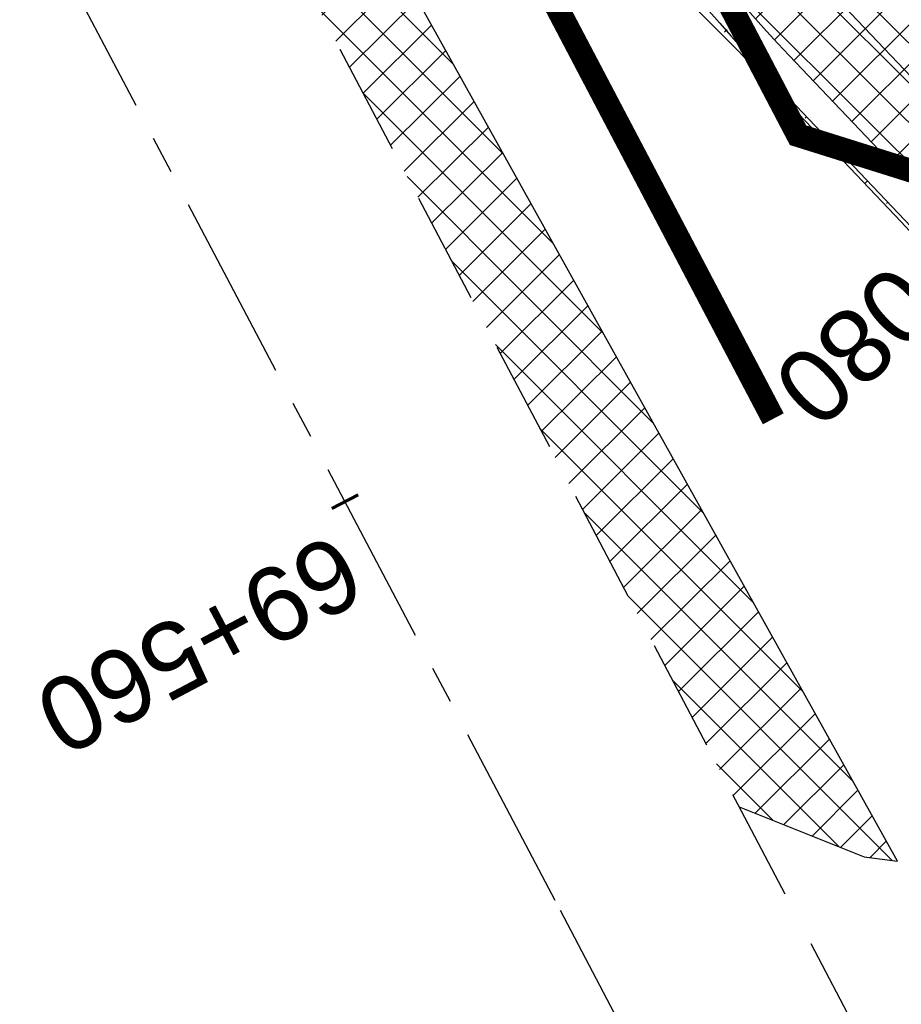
# Model space of a CAD drawing. Header units: metres. Extents: x 7529682 to 7533751, y 5721195 to 5727842.
# Tile 67 of 210: x 7531137 to 7531152, y 5725065 to 5725082. Entities that reach past the tile are written whole.
import ezdxf

# ---------------------------------------------------------------- set-up
doc = ezdxf.new("R2010")
doc.units = ezdxf.units.M
for name, pattern in [('ACAD_ISO05W100', [33, 24, -3, 0, -3, 0, -3]), ('CENTER', [50.800000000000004, 31.75, -6.35, 6.35, -6.35]), ('CENTER2', [28.575000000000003, 19.05, -3.175, 3.175, -3.175]), ('HIDDEN', [9.524999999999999, 6.35, -3.175])]:
    doc.linetypes.add(name, pattern=pattern)
for name, color, linetype in [('C-DROGI-SYTUACJA', 7, 'Continuous'), ('C-DROGI-SYTUACJA-ETYKIETY', 7, 'Continuous'), ('D-hatch-pobocza', 131, 'Continuous'), ('D-pobocza', 60, 'Continuous'), ('D-rowy', 160, 'Continuous'), ('D-skarpa', 2, 'Continuous'), ('D-skarpa-kreskowanie', 2, 'Continuous')]:
    doc.layers.add(name, color=color, linetype=linetype)
doc.layers.add('D-hatch-ciag-pieszo-rowerowy', color=7, linetype='Continuous', lineweight=13, true_color=0xff9f80)
for name, color, linetype, lineweight in [('D-krawędzie', 3, 'Continuous', 30), ('D-obrzeża', 2, 'Continuous', 30), ('D-oś', 10, 'CENTER', 30), ('D-pas-drogowy', 7, 'ACAD_ISO05W100', 50)]:
    doc.layers.add(name, color=color, linetype=linetype, lineweight=lineweight)
doc.styles.get("Standard").update_dxf_attribs({"font": 'arial.ttf'})
pattern_1 = [(45, (0, 0), (-0.3367596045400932, 0.3367596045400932), []), (135, (0, 0), (-0.3367596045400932, -0.3367596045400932), [])]

# ---------------------------------------------------------------- blocks, each defined once
blk = doc.blocks.new('AeccTickLine')
at = {"color": 0, "linetype": 'ByBlock', "lineweight": -2}
blk.add_line((0, 1), (-3.673819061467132e-16, -1), dxfattribs=at)

msp = doc.modelspace()

# ---------------------------------------------------------------- hatches: boundary and pattern name
at = {"layer": 'D-hatch-ciag-pieszo-rowerowy'}
h = msp.add_hatch(dxfattribs=at)
h.set_pattern_fill('ANSI37', color=256, scale=0.15, style=0)
h.set_pattern_definition(pattern_1)
h.paths.add_polyline_path([(7531118.164896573, 5725142.89718586), (7531117.076540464, 5725142.281955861), (7531130.341235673, 5725117.669805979, -0.009011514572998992), (7531135.298873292, 5725108.060358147), (7531145.035806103, 5725088.322043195, 0.07528570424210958), (7531150.171491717, 5725080.951451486), (7531151.456638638, 5725079.596189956), (7531152.271576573, 5725080.553420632), (7531151.216595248, 5725081.665959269, -0.07525174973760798), (7531146.082702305, 5725089.032917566), (7531136.397298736, 5725108.66009308, 0.008978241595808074), (7531131.457307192, 5725118.233727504)])
h.paths.add_polyline_path([(7531119.253251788, 5725143.512415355), (7531118.164896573, 5725142.89718586), (7531131.457307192, 5725118.233727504, -0.008978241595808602), (7531136.397298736, 5725108.66009308), (7531146.082702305, 5725089.032917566, 0.07525174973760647), (7531151.216595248, 5725081.665959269), (7531152.271576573, 5725080.553420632), (7531153.086514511, 5725081.510651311), (7531152.261569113, 5725082.380603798, -0.0752173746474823), (7531147.129491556, 5725089.743883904), (7531137.494820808, 5725109.261525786, 0.008944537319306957), (7531132.572709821, 5725118.798885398)])
h = msp.add_hatch(dxfattribs=at)
h.set_pattern_fill('ANSI37', color=256, scale=0.15, style=0)
h.set_pattern_definition(pattern_1)
edge = h.paths.add_edge_path()
edge.add_line((7531153.086514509, 5725081.510651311), (7531151.456638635, 5725079.596189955))
edge.add_line((7531151.456638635, 5725079.596189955), (7531153.382484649, 5725077.565274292))
edge.add_arc((7531142.498067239, 5725067.243963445), 14.99999999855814, 27.78069431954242, 43.47889924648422, ccw=False)
edge.add_line((7531155.769138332, 5725074.235291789), (7531156.913255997, 5725072.063506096))
edge.add_line((7531156.913255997, 5725072.063506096), (7531159.315153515, 5725067.482512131))
edge.add_line((7531159.315153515, 5725067.482512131), (7531159.571573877, 5725067.580897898))
edge.add_line((7531159.571573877, 5725067.580897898), (7531160.08253576, 5725067.813434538))
edge.add_line((7531160.08253576, 5725067.813434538), (7531160.661084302, 5725068.066323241))
edge.add_line((7531160.661084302, 5725068.066323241), (7531162.122616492, 5725068.74186684))
edge.add_line((7531162.122616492, 5725068.74186684), (7531164.32240203, 5725069.742980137))
edge.add_line((7531164.32240203, 5725069.742980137), (7531163.357744, 5725071.533248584))
edge.add_line((7531163.357744, 5725071.533248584), (7531162.182687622, 5725071.112539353))
edge.add_arc((7531161.508528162, 5725072.995491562), 1.999999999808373, 207.780694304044, 289.6990549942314, ccw=False)
edge.add_line((7531159.739052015, 5725072.06331445), (7531157.82035058, 5725075.705429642))
edge.add_arc((7531144.549279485, 5725068.714101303), 14.9999999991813, 27.78069429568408, 43.47889927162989)
edge.add_line((7531155.43369689, 5725079.035412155), (7531153.086514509, 5725081.510651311))
at = {"layer": 'D-hatch-pobocza'}
h = msp.add_hatch(dxfattribs=at)
h.set_pattern_fill('ANSI37', color=256, scale=0.15, style=0)
h.set_pattern_definition(pattern_1)
h.paths.add_polyline_path([(7531057.009999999, 5725246.72), (7531044.19, 5725271.11), (7531030.969999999, 5725296.42), (7531019.37, 5725318.31), (7531007.54, 5725340.71), (7530994.469999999, 5725365.47), (7530982.58, 5725387.65), (7530971.809999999, 5725408.22), (7530959.96, 5725430.76), (7530944.54, 5725460.14), (7530935.92, 5725477.07), (7530923.099999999, 5725500.31), (7530908, 5725529.49), (7530889.658288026, 5725563.375066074), (7530889.585888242, 5725561.256865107), (7530918.171722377, 5725507.178125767), (7530950.162943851, 5725446.305402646), (7530993.419108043, 5725364.264712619), (7531022.766433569, 5725308.719304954), (7531053.80955549, 5725249.872416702), (7531081.165622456, 5725197.874670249), (7531103.902359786, 5725154.540603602), (7531128.123220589, 5725108.448161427), (7531149.321390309, 5725068.209396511), (7531151.44, 5725067.36), (7531152.004139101, 5725067.286014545), (7531141.2, 5725086.69), (7531129.87, 5725108.78), (7531118.46, 5725130.11), (7531107.389999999, 5725151.39), (7531095.36, 5725174.01), (7531083.61, 5725196.49), (7531071.559999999, 5725218.8)])

# ---------------------------------------------------------------- linework, layer by layer
at = {"layer": 'C-DROGI-SYTUACJA', "color": 10, "linetype": 'CENTER2', "lineweight": 35, "ltscale": 0.2}
msp.add_lwpolyline([(7531022.844591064, 5725323.708047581), (7531032.807949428, 5725305.571049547, -0.004228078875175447), (7531035.213067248, 5725301.103738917), (7531059.943841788, 5725254.222853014, -0.00440054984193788), (7531062.366458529, 5725249.530815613), (7531071.708538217, 5725231.039993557, 0.004122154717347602), (7531073.975449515, 5725226.643517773), (7531073.975449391, 5725226.643518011), (7531087.383313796, 5725201.158175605), (7531110.121662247, 5725157.821038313), (7531131.457307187, 5725118.233727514, -0.008978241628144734), (7531136.397298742, 5725108.660093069), (7531146.082702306, 5725089.032917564, 0.07525174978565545), (7531151.216595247, 5725081.66595927), (7531154.313313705, 5725078.4002911, -0.06893621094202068), (7531156.868938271, 5725074.829562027), (7531166.993104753, 5725055.549823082, -0.06873154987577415)], format="xyb", dxfattribs=at)
at = {"layer": 'D-krawędzie', "linetype": 'HIDDEN', "ltscale": 0.3, "flags": 128}
msp.add_lwpolyline([(7530572.009999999, 5726166.06), (7530620.380949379, 5726072.761487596), (7530641.555222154, 5726032.007915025), (7530660.960861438, 5725995.070069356), (7530689.128213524, 5725941.540167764), (7530707.335918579, 5725907.031820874), (7530725.255781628, 5725873.092686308), (7530743.969545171, 5725837.653904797), (7530770.526708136, 5725787.119408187), (7530787.864146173, 5725754.266918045), (7530809.897571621, 5725712.541613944), (7530824.739035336, 5725684.389287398), (7530840.856259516, 5725653.693092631), (7530860.675070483, 5725616.154465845), (7530865.283000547, 5725607.394015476), (7530878.050274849, 5725583.079962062), (7530918.171722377, 5725507.178125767), (7530950.162943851, 5725446.305402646), (7530993.419108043, 5725364.264712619), (7531022.766433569, 5725308.719304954), (7531053.80955549, 5725249.872416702), (7531081.165622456, 5725197.874670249), (7531103.902359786, 5725154.540603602), (7531128.123220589, 5725108.448161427), (7531149.3, 5725068.249999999), (7531167.380094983, 5725033.766927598), (7531197.164745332, 5724976.987689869), (7531228.151004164, 5724918.034426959), (7531253.152837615, 5724870.491119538), (7531286.7961686, 5724806.653565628), (7531306.739858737, 5724768.664832), (7531335.094443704, 5724714.652299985), (7531357.3191504, 5724672.438740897), (7531373.644908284, 5724641.454376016), (7531392.161870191, 5724605.998675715), (7531418.480331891, 5724555.852756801), (7531439.726902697, 5724515.582472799), (7531468.399107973, 5724461.077223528), (7531491.782023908, 5724416.527754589), (7531531.990296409, 5724339.832565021), (7531557.226635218, 5724291.658956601), (7531569.851546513, 5724267.577443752), (7531591.375556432, 5724226.547822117), (7531610.003879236, 5724191.103071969), (7531616.882991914, 5724177.998849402), (7531629.984986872, 5724153.025496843), (7531641.006768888, 5724132.021778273), (7531664.906257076, 5724087.616922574), (7531677.64401952, 5724064.785715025), (7531683.112433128, 5724054.988140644), (7531686.752875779, 5724048.180044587), (7531695.447538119, 5724031.696667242), (7531703.748818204, 5724015.917210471), (7531709.214143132, 5724005.513965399), (7531719.388607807, 5723986.14687362), (7531726.295217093, 5723973.000144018), (7531732.740794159, 5723960.735633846), (7531735.13, 5723956.19)], dxfattribs=at)
at = {"layer": 'D-obrzeża'}
msp.add_lwpolyline([(7531021.744124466, 5725323.115108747), (7531031.707290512, 5725304.978460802, -0.004228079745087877), (7531034.112408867, 5725300.511149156), (7531058.833112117, 5725253.649354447, -0.004400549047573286), (7531061.255728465, 5725248.957317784), (7531070.597494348, 5725230.467116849, 0.004122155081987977), (7531072.864405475, 5725226.070641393), (7531086.276745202, 5725200.576792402), (7531109.014771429, 5725157.240269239), (7531130.341235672, 5725117.66980598, -0.009011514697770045), (7531135.298873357, 5725108.060358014), (7531145.035806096, 5725088.322043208, 0.07528570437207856), (7531150.171491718, 5725080.951451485), (7531153.382484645, 5725077.565274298, -0.06860366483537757), (7531155.769138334, 5725074.235291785), (7531156.913255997, 5725072.063506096), (7531159.315153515, 5725067.482512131)], format="xyb", dxfattribs=at)
at = {"layer": 'D-oś', "ltscale": 0.1}
msp.add_lwpolyline([(7531164.280332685, 5725032.141666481), (7531146.201824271, 5725066.621712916), (7531125.025790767, 5725106.818458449), (7531100.803065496, 5725152.914450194), (7531078.067230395, 5725196.24679728), (7531050.712974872, 5725248.241100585), (7531019.671816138, 5725307.084268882), (7530990.323090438, 5725362.632329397), (7530947.065833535, 5725444.675091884), (7530915.075467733, 5725505.546186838), (7530874.953735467, 5725581.448561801)], dxfattribs=at)
at = {"layer": 'D-pas-drogowy', "ltscale": 0.2, "flags": 128}
msp.add_lwpolyline([(7531633.018560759, 5724182.834272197, 0.4, 0.4, 0), (7531617.558899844, 5724211.608162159, 0.4, 0.4, 0), (7531566.783642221, 5724302.73628205, 0.4, 0.4, 0), (7531538.419082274, 5724356.469679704, 0.4, 0.4, 0), (7531526.32, 5724379.39, 0.4, 0.4, 0), (7531516.102085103, 5724393.607319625, 0.4, 0.4, 0.001485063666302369), (7531513.78037409, 5724396.837773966, 0.4, 0.4, 0), (7531501.87, 5724413.41, 0.4, 0.4, 0), (7531474.926107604, 5724464.507896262, 0.4, 0.4, 0), (7531446.200436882, 5724518.992313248, 0.4, 0.4, 0), (7531424.962185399, 5724559.262257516, 0.4, 0.4, 0), (7531398.444460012, 5724609.565801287, 0.4, 0.4, 0), (7531379.647455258, 5724645.216004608, 0.4, 0.4, 0), (7531365.23, 5724672.56, 0.4, 0.4, 0), (7531341.305752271, 5724717.915356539, 0.4, 0.4, 0), (7531312.899996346, 5724771.788898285, 0.4, 0.4, 0), (7531292.590923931, 5724810.306502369, 0.4, 0.4, 0), (7531259.391619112, 5724873.271351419, 0.4, 0.4, 0), (7531233.740401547, 5724921.922582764, 0.4, 0.4, 0), (7531203.072738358, 5724980.092044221, 0.4, 0.4, 0), (7531173.471398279, 5725036.225177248, 0.4, 0.4, 0), (7531168.269999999, 5725046.09, 0.4, 0.4, 0), (7531172.29, 5725062.58, 0.4, 0.4, 0), (7531166.309999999, 5725074.58, 0.4, 0.4, 0), (7531150.32, 5725079.6, 0.4, 0.4, 0), (7531141.5, 5725096.43, 0.4, 0.4, 0), (7531109.311735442, 5725157.814415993, 0.4, 0.4, 0), (7531086.641300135, 5725201.047918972, 0.4, 0.4, 0), (7531059.198258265, 5725253.383662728, 0.4, 0.4, 0), (7531028.206828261, 5725312.48946212, 0.4, 0.4, 0), (7530999.104694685, 5725367.990143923, 0.4, 0.4, 0), (7530956.247527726, 5725449.724815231, 0.4, 0.4, 0), (7530924.397774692, 5725510.463768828, 0.4, 0.4, 0), (7530897.509999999, 5725561.74, 0.4, 0.4, 0), (7530894.46, 5725566.14, 0.4, 0.4, 0), (7530892.16, 5725570.49, 0.4, 0.4, 0), (7530869.362688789, 5725613.307018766, 0.4, 0.4, 0), (7530861.693971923, 5725627.704613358, 0.4, 0.4, 0), (7530852.74, 5725644.52, 0.4, 0.4, 0), (7530831.509999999, 5725684.2, 0.4, 0.4, 0), (7530811.13, 5725722.52, 0.4, 0.4, 0), (7530792.3476413, 5725757.940652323, 0.4, 0.4, 0), (7530768.03, 5725803.8, 0.4, 0.4, 0), (7530748.768542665, 5725840.178507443, 0.4, 0.4, 0), (7530727.7, 5725879.97, 0.4, 0.4, 0), (7530712.0981582, 5725909.54523909, 0.4, 0.4, 0), (7530693.644105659, 5725944.645156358, 0.4, 0.4, 0), (7530665.702224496, 5725997.538976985, 0.4, 0.4, 0), (7530641.759999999, 5726042.88, 0.4, 0.4, 0), (7530616.5, 5726091.48, 0.4, 0.4, 0), (7530604.628439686, 5726114.319880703, 0.4, 0.4, -0.007762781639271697), (7530602.5, 5726118.43, 0.4, 0.4, 0), (7530603.992037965, 5726123.394821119, 0.4, 0.4, 0), (7530606.53, 5726131.84, 0.4, 0.4, 0), (7530603.269999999, 5726136.83, 0.4, 0.4, 0), (7530593.775620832, 5726151.368713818, 0.4, 0.4, 0), (7530590.202637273, 5726156.84001263, 0.4, 0.4, 0), (7530583.3, 5726167.41, 0.4, 0.4, 0), (7530580.578343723, 5726170.427567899, 0.4, 0.4, 0), (7530575.849999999, 5726175.67, 0.4, 0.4, 0), (7530569.009999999, 5726186.66, 0.4, 0.4, 0), (7530562.555322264, 5726199.189409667, 0.4, 0.4, 0), (7530555.67, 5726211.39, 0.4, 0.4, 0), (7530548.29, 5726224.23, 0.4, 0.4, 0), (7530540.58, 5726237.71, 0.4, 0.4, 0), (7530532.679999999, 5726252.65, 0.4, 0.4, 0), (7530524.059999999, 5726269.35, 0.4, 0.4, 0), (7530502.82, 5726309.91, 0.4, 0.4, 0), (7530488.83, 5726336.63, 0.4, 0.4, 0), (7530466.03, 5726380.16, 0.4, 0.4, 0), (7530438.469999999, 5726432.77, 0.4, 0.4, 0), (7530424.53, 5726459.09, 0.4, 0.4, 0), (7530401.63, 5726502.97, 0.4, 0.4, 0), (7530383.38, 5726538.06, 0.4, 0.4, 0), (7530353.969999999, 5726593.52, 0.4, 0.4, 0), (7530338.469999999, 5726622.74, 0.4, 0.4, 0), (7530322.009999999, 5726653.88, 0.4, 0.4, 0), (7530297.54, 5726700.33, 0.4, 0.4, 0), (7530287.38, 5726719.6, 0.4, 0.4, 0), (7530285.94993921, 5726722.315508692, 0.4, 0.4, 0), (7530280.259999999, 5726733.12, 0.4, 0.4, 0), (7530266.73, 5726758.74, 0.4, 0.4, 0), (7530260.42, 5726770.47, 0.4, 0.4, 0), (7530253.25, 5726783.82, 0.4, 0.4, 0), (7530244.95, 5726799.33, 0.4, 0.4, 0), (7530239.389999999, 5726808.49, 0.4, 0.4, 0), (7530238.29, 5726807.9, 0.4, 0.4, 0), (7530218.11, 5726850.67, 0.4, 0.4, 0), (7530175.906646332, 5726928.168028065, 0.4, 0.4, 0), (7530096.679999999, 5727076.15, 0.4, 0.4, 0), (7530094.679999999, 5727079.89, 0.4, 0.4, 0), (7530064.59693469, 5727135.522637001, 0.4, 0.4, 0), (7530046.730970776, 5727168.8921561, 0.4, 0.4, 0), (7530025.803045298, 5727208.461374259, 0.4, 0.4, 0), (7530012.846501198, 5727232.979315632, 0.4, 0.4, 0), (7529994.15, 5727268.45, 0.4, 0.4, 0), (7529981.670868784, 5727291.93018666, 0.4, 0.4, 0), (7529949.889999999, 5727351.73, 0.4, 0.4, 0), (7529924.75, 5727399.03, 0.4, 0.4, 0), (7529915.515824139, 5727417.099754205, 0.4, 0.4, 0), (7529885.83, 5727475.19, 0.4, 0.4, 0), (7529862.559999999, 5727519.97, 0.4, 0.4, 0), (7529852.984923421, 5727538.191086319, 0.4, 0.4, 0), (7529836.513084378, 5727569.51130111, 0.4, 0.4, 0), (7529815.36890814, 5727609.140983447, 0.4, 0.4, 0), (7529792.795203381, 5727651.247499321, 0.4, 0.4, 0), (7529774.199114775, 5727685.858348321, 0.4, 0.4, 0), (7529746.966026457, 5727736.059440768, 0.4, 0.4, 0), (7529733.92, 5727757.62, 0.4, 0.4, 0), (7529708.607472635, 5727806.388536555, 0.4, 0.4, 0), (7529688.491967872, 5727796.344621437, 0.4, 0.4, 0), (7529723.55, 5727729.88, 0.4, 0.4, 0), (7529725.42, 5727730.2, 0.4, 0.4, 0), (7529735.38, 5727711.28, 0.4, 0.4, 0), (7529739.21, 5727707.77, 0.4, 0.4, 0), (7529753.309999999, 5727681.13, 0.4, 0.4, 0), (7529755.178396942, 5727682.114424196, 0.4, 0.4, 0), (7529792.101859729, 5727611.922638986, 0.4, 0.4, 0), (7529811.740544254, 5727574.662079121, 0.4, 0.4, 0), (7529835.194401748, 5727530.19312405, 0.4, 0.4, 0), (7529857.560096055, 5727487.787346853, 0.4, 0.4, 0), (7529875.155383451, 5727454.426350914, 0.4, 0.4, 0), (7529890.630239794, 5727425.131178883, 0.4, 0.4, 0), (7529900.67053443, 5727406.15903814, 0.4, 0.4, 0), (7529953.284293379, 5727306.74720398, 0.4, 0.4, 0), (7529983.207960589, 5727250.206596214, 0.4, 0.4, 0), (7530015.378537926, 5727189.420463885, 0.4, 0.4, 0), (7530062.318670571, 5727099.625398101, 0.4, 0.4, 0), (7530100.059999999, 5727027.16, 0.4, 0.4, 0), (7530105.059999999, 5727018.32, 0.4, 0.4, 0), (7530143.174718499, 5726945.065838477, 0.4, 0.4, 0), (7530170.546669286, 5726892.961489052, 0.4, 0.4, 0), (7530195.92, 5726850.75, 0.4, 0.4, 0), (7530194.71, 5726849.15, 0.4, 0.4, 0), (7530197.219999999, 5726845.06, 0.4, 0.4, 0), (7530254.03, 5726738.21, 0.4, 0.4, 0), (7530261.37085633, 5726724.163374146, 0.4, 0.4, 0), (7530281.54, 5726685.57, 0.4, 0.4, 0), (7530289.213532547, 5726671.966724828, 0.4, 0.4, 0), (7530300.509779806, 5726651.777515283, 0.4, 0.4, 0), (7530303.939274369, 5726645.167943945, 0.4, 0.4, 0), (7530334.707815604, 5726583.664702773, 0.4, 0.4, 0), (7530397.759396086, 5726458.499907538, 0.4, 0.4, 0), (7530450.41, 5726357.28, 0.4, 0.4, 0), (7530482.4, 5726303.41, 0.4, 0.4, 0), (7530483.687990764, 5726301.003383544, 0.4, 0.4, 0), (7530491.349999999, 5726283.94, 0.4, 0.4, 0), (7530512.67, 5726243.78, 0.4, 0.4, 0), (7530529.429999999, 5726209.46, 0.4, 0.4, 0), (7530571.29, 5726130.56, 0.4, 0.4, 0), (7530581.28, 5726107.21, 0.4, 0.4, 0), (7530591.16, 5726088.44, 0.4, 0.4, 0), (7530597.42, 5726080.68, 0.4, 0.4, 0), (7530607.21, 5726063.51, 0.4, 0.4, 0), (7530610.820000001, 5726061.929999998, 0.4, 0.4, 0), (7530634.934723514, 5726016.146615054, 0.4, 0.4, 0), (7530642.91397006, 5726001.07839487, 0.4, 0.4, 0), (7530695.12, 5725902.09, 0.4, 0.4, 0), (7530708.717810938, 5725876.303221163, 0.4, 0.4, 0), (7530755.54, 5725787.51, 0.4, 0.4, 0), (7530802.559525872, 5725694.924584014, 0.4, 0.4, 0), (7530840.085257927, 5725624.058651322, 0.4, 0.4, 0), (7530865.243241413, 5725577.493975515, 0.4, 0.4, 0), (7530914.557354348, 5725484.683561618, 0.4, 0.4, 0), (7530964.181635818, 5725390.835555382, 0.4, 0.4, 0), (7531008.007244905, 5725307.953830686, 0.4, 0.4, 0), (7531059.253139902, 5725211.040795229, 0.4, 0.4, 0), (7531127.66, 5725081.67, 0.4, 0.4, 0), (7531345.12, 5724669.94, 0.4, 0.4, 0), (7531388.463669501, 5724586.929768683, 0.4, 0.4, 0), (7531412.350402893, 5724541.182759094, 0.4, 0.4, 0), (7531482.09, 5724407.62, 0.4, 0.4, 0), (7531504.019999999, 5724366.79, 0.4, 0.4, 0), (7531519.374444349, 5724337.520497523, 0.4, 0.4, 0), (7531563.748815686, 5724252.931583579, 0.4, 0.4, 0), (7531602.175111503, 5724179.681224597, 0.4, 0.4, 0), (7531619.177023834, 5724147.203692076, 0.4, 0.4, 0), (7531625.038493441, 5724135.63500206, 0.4, 0.4, 0), (7531656.796442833, 5724073.31633882, 0.4, 0.4, 0), (7531675.12, 5724037.36, 0.4, 0.4, 0), (7531682.71, 5724022.92, 0.4, 0.4, 0), (7531705.565196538, 5723979.810545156, 0.4, 0.4, 0), (7531736.605941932, 5723921.261514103, 0.4, 0.4, 0), (7531750.46, 5723895.130000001, 0.4, 0.4, 0), (7531740.769999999, 5723886.56, 0.4, 0.4, 0), (7531732.86, 5723885, 0.4, 0.4, 0), (7531722.179999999, 5723887.77, 0.4, 0.4, 0), (7531729.87, 5723862.17, 0.4, 0.4, 0), (7531742.92, 5723861.93, 0.4, 0.4, 0), (7531763.71, 5723859.52, 0.4, 0.4, 0), (7531768.42, 5723854.12, 0.4, 0.4, 0), (7531787.42, 5723817.97, 0.4, 0.4, 0), (7531795.57, 5723809.82, 0.4, 0.4, 0), (7531816.346897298, 5723819.850397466, 0.4, 0.4, 0), (7531816.346897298, 5723819.850397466, 0.4, 0.4, 0), (7531805.059999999, 5723843.23, 0.4, 0.4, 0), (7531803.61, 5723886.23, 0.4, 0.4, 0), (7531803.61, 5723886.23, 0.4, 0.4, 0), (7531780.08, 5723929.25, 0.4, 0.4, 0), (7531758.69, 5723936.76, 0.4, 0.4, 0), (7531749.3590272, 5723946.412126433, 0.4, 0.4, 0), (7531742.71, 5723953.29, 0.4, 0.4, 0), (7531735.177368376, 5723967.877529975, 0.4, 0.4, 0), (7531722.37, 5723992.68, 0.4, 0.4, 0), (7531705.041669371, 5724030.885563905, 0.4, 0.4, 0), (7531699.469999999, 5724043.17, 0.4, 0.4, 0), (7531692.69, 5724058.11, 0.4, 0.4, 0), (7531679.672010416, 5724084.016803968, 0.4, 0.4, 0), (7531674.55, 5724094.21, 0.4, 0.4, 0), (7531666.633166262, 5724114.002855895, 0.4, 0.4, 0), (7531649, 5724153.82, 0.4, 0.4, 0), (7531641.49, 5724149.34, 0.4, 0.4, 0), (7531626.04, 5724179.34, 0.4, 0.4, 0), (7531633.03, 5724182.84, 0, 0, 0)], format="xyseb", dxfattribs=at)
at = {"layer": 'D-pobocza'}
msp.add_lwpolyline([(7531149.321390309, 5725068.209396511), (7531151.44, 5725067.36), (7531152.004139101, 5725067.286014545), (7531141.2, 5725086.69), (7531129.87, 5725108.78), (7531118.46, 5725130.11), (7531107.389999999, 5725151.39), (7531095.36, 5725174.01), (7531083.61, 5725196.49), (7531071.559999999, 5725218.8), (7531057.009999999, 5725246.72), (7531044.19, 5725271.11), (7531030.969999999, 5725296.42), (7531019.37, 5725318.31), (7531007.54, 5725340.71), (7530994.469999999, 5725365.47), (7530982.58, 5725387.65), (7530971.809999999, 5725408.22), (7530959.96, 5725430.76), (7530944.54, 5725460.14), (7530935.92, 5725477.07), (7530923.099999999, 5725500.31), (7530908, 5725529.49), (7530889.658288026, 5725563.375066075)], dxfattribs=at)
msp.add_lwpolyline([(7531021.303938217, 5725322.877932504), (7531031.267026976, 5725304.74142525, -0.004228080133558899), (7531033.672145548, 5725300.274113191), (7531058.388820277, 5725253.419954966, -0.004400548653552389), (7531060.811436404, 5725248.727918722), (7531070.153076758, 5725230.237966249, 0.004122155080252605), (7531072.419987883, 5725225.841490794), (7531085.834117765, 5725200.344239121), (7531108.572015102, 5725157.007961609), (7531129.894778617, 5725117.4442902, -0.009024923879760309), (7531134.859526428, 5725107.820408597), (7531144.616991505, 5725088.037758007, 0.07529938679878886), (7531149.753399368, 5725080.665702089), (7531152.972242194, 5725077.271246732, -0.0686036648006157), (7531155.358895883, 5725073.941264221), (7531156.470659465, 5725071.830893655), (7531158.836181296, 5725067.319276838)], format="xyb", dxfattribs=at)
at = {"layer": 'D-rowy', "linetype": 'HIDDEN', "ltscale": 0.1, "const_width": 0.4, "flags": 128}
msp.add_lwpolyline([(7531149.9, 5725074.79), (7531149.9, 5725074.79), (7531138.641064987, 5725096.213928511), (7531118.877356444, 5725133.871305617), (7531109.576916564, 5725151.722126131), (7531096.94820068, 5725175.105976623), (7531083.448758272, 5725201.131248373), (7531075.375142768, 5725216.126263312), (7531058.982938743, 5725247.128653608), (7531038.532495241, 5725286.309070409), (7531017.625879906, 5725325.253628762), (7530968.704097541, 5725418.289077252), (7530946.217976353, 5725461.539419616)], dxfattribs=at)
at = {"layer": 'D-skarpa', "linetype": 'Continuous'}
msp.add_lwpolyline([(7531138.108214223, 5725100.027202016), (7531143.743115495, 5725087.878403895), (7531143.818772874, 5725087.716971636), (7531144.8877537, 5725085.825234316), (7531146.133490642, 5725084.048029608), (7531147.762168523, 5725082.575609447), (7531149.273387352, 5725081.065128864), (7531149.900239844, 5725080.417705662), (7531152.065922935, 5725078.129254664), (7531152.984098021, 5725077.139842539), (7531153.367388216, 5725076.710293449), (7531154.455609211, 5725075.314460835), (7531155.303502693, 5725074.007521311), (7531155.886389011, 5725072.887210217), (7531157.237784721, 5725070.228196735), (7531158.6994568, 5725067.281890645)], dxfattribs=at)
at = {"layer": 'D-skarpa-kreskowanie', "linetype": 'Continuous'}
for p, q in [((7531149.115522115, 5725081.38783431, 107.9336974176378), (7531149.071566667, 5725081.34930962, 107.8947178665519)), ((7531149.442058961, 5725081.009345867, 107.933661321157), (7531149.380936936, 5725080.954049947, 107.8787068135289)), ((7531149.780932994, 5725080.641698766, 107.9336252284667), (7531149.755311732, 5725080.617775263, 107.910252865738)), ((7531150.122447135, 5725080.276519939, 107.9335880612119), (7531150.075753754, 5725080.232242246, 107.8906866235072)), ((7531150.466490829, 5725079.913706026, 107.9335498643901), (7531150.442961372, 5725079.891393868, 107.9119312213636)), ((7531150.810534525, 5725079.550892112, 107.9335116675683), (7531150.763110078, 5725079.505921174, 107.8899385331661)), ((7531151.154578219, 5725079.188078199, 107.9334734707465), (7531151.130683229, 5725079.165419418, 107.9115189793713)), ((7531151.498621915, 5725078.825264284, 107.9334352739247), (7531151.450466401, 5725078.779600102, 107.889190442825)), ((7531151.84266561, 5725078.462450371, 107.9333970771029), (7531151.818405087, 5725078.439444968, 107.9111067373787))]:
    msp.add_line(p, q, dxfattribs=at)

# ---------------------------------------------------------------- block references
at = {"layer": 'C-DROGI-SYTUACJA-ETYKIETY', "color": 2, "linetype": 'Continuous', "lineweight": 60, "xscale": 0.25, "yscale": 0.25, "zscale": 0.25, "rotation": 297.7806942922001}
msp.add_blockref('AeccTickLine', (7531142.638078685, 5725073.386481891), dxfattribs=at)

# ---------------------------------------------------------------- texts
at = {"layer": 'C-DROGI-SYTUACJA-ETYKIETY', "color": 2}
for s, rotation, p in [('3+080', 223.4788992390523, (7531153.370504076, 5725078.849549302)), ('69+560', 207.7806942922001, (7531142.481085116, 5725072.879921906))]:
    msp.add_text(s, height=1.25, rotation=rotation, dxfattribs=at).set_placement(p)

doc.saveas('drawing.dxf')
